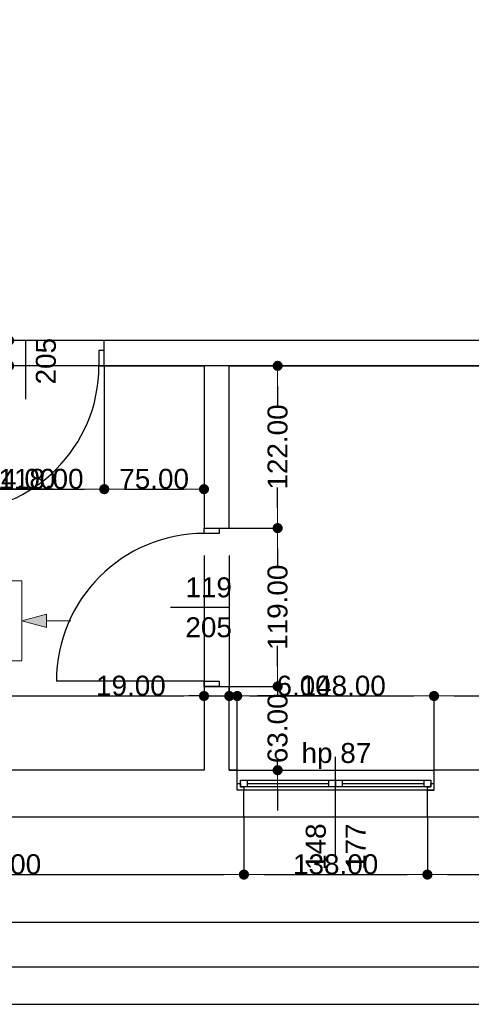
# Model space of a CAD drawing. Header units: millimetres. Extents: x -166872 to -65719, y 14266 to 44345.
# Tile 26 of 65: x -124714 to -121318, y 14639 to 22042. Entities that reach past the tile are written whole.
import ezdxf

# ---------------------------------------------------------------- set-up
doc = ezdxf.new("R2010")
doc.units = ezdxf.units.MM
doc.header["$MEASUREMENT"] = 0
doc.linetypes.add('Wipeout_Contour', pattern=[1000, 0, -1000])
for name, color, linetype in [('Drzwi', 7, 'Continuous'), ('Linia', 7, 'Continuous'), ('Obiekt', 7, 'Continuous'), ('Okno', 7, 'Continuous'), ('Strop', 7, 'Continuous'), ('Wymiary', 63, 'Continuous'), ('Ściana', 7, 'Continuous')]:
    doc.layers.add(name, color=color, linetype=linetype)
doc.styles.add('Arial', font='txt')
doc.dimstyles.new('GENERATED_STYLE__1', dxfattribs={"dimtxt": 150, "dimasz": 152, "dimexe": 0.18, "dimexo": 0, "dimgap": 0.09, "dimtad": 1, "dimtih": 1, "dimtoh": 1, "dimlfac": 0.1, "dimzin": 0, "dimdsep": 46, "dimtxsty": 'Arial', "dimblk": 'ARROWHEAD_11', "dimblk1": 'ARROWHEAD_11', "dimblk2": 'ARROWHEAD_11', "dimcen": 0.09, "dimclrd": 114, "dimclre": 114, "dimclrt": 114, "dimazin": 0, "dimtfac": 1, "dimtdec": 4, "dimtmove": 0, "dimatfit": 3, "dimfxl": 1, "dimtolj": 1, "dimtzin": 0, "dimarcsym": 0})
doc.dimstyles.new('GENERATED_STYLE__2', dxfattribs={"dimtxt": 150, "dimasz": 152, "dimexe": 0.18, "dimexo": 0, "dimgap": 0.09, "dimtad": 1, "dimlfac": 0.1, "dimzin": 0, "dimdsep": 46, "dimtxsty": 'Arial', "dimblk": 'ARROWHEAD_11', "dimblk1": 'ARROWHEAD_11', "dimblk2": 'ARROWHEAD_11', "dimcen": 0.09, "dimclrd": 114, "dimclre": 114, "dimclrt": 114, "dimazin": 0, "dimtfac": 1, "dimtdec": 4, "dimtmove": 0, "dimatfit": 3, "dimfxl": 1, "dimtolj": 1, "dimtzin": 0, "dimarcsym": 0})

# ---------------------------------------------------------------- blocks, each defined once
blk = doc.blocks.new('ARROWHEAD_11')
at = {"color": 0, "linetype": 'Continuous', "lineweight": 0}
blk.add_line((0, 0), (-1, 0), dxfattribs=at)
at = {"color": 0, "linetype": 'Continuous', "lineweight": 0, "const_width": 0.25, "flags": 128}
blk.add_lwpolyline([(-0.125, 0, 1), (0.125, 0, 1)], format="xyb", close=True, dxfattribs=at)
blk = doc.blocks.new('*D5634')
at = {"layer": 'Defpoints', "color": 0}
for p in [(-123328, 18014.3), (-123328, 16957.2), (-126668, 16399.3)]:
    blk.add_point(p, dxfattribs=at)
at = {"layer": 'Wymiary', "color": 114, "lineweight": -2}
for p, q in [((-123328, 18014.3), (-123328, 16957)), ((-126668, 16399.3), (-126668, 16957.4)), ((-126516, 16957.2), (-123480, 16957.2))]:
    blk.add_line(p, q, dxfattribs=at)
at = {"layer": 'Wymiary', "color": 114, "lineweight": -2, "xscale": 152, "yscale": 152, "zscale": 152, "rotation": 180}
blk.add_blockref('ARROWHEAD_11', (-126668, 16957.2), dxfattribs=at)
at = {"layer": 'Wymiary', "color": 114, "lineweight": -2, "xscale": 152, "yscale": 152, "zscale": 152}
blk.add_blockref('ARROWHEAD_11', (-123328, 16957.2), dxfattribs=at)
at = {"layer": 'Wymiary', "color": 114, "lineweight": 13, "insert": (-125111.8, 17033.9), "char_height": 150, "attachment_point": 5, "style": 'Arial'}
blk.add_mtext('\\A1;334.00', dxfattribs=at)
blk = doc.blocks.new('*D5635')
at = {"layer": 'Defpoints', "color": 0}
for p in [(-123328, 18014.3), (-123138, 18014.3), (-123138, 16957.2)]:
    blk.add_point(p, dxfattribs=at)
at = {"layer": 'Wymiary', "color": 114, "lineweight": -2}
for p, q in [((-123328, 18014.3), (-123328, 16957)), ((-123138, 18014.3), (-123138, 16957)), ((-124123.7, 16957.2), (-123632, 16957.2)), ((-123632, 16957.2), (-123480, 16957.2)), ((-123328, 16957.2), (-123138, 16957.2)), ((-122986, 16957.2), (-122834, 16957.2))]:
    blk.add_line(p, q, dxfattribs=at)
at = {"layer": 'Wymiary', "color": 114, "lineweight": -2, "xscale": 152, "yscale": 152, "zscale": 152}
blk.add_blockref('ARROWHEAD_11', (-123328, 16957.2), dxfattribs=at)
at = {"layer": 'Wymiary', "color": 114, "lineweight": -2, "xscale": 152, "yscale": 152, "zscale": 152, "rotation": 180}
blk.add_blockref('ARROWHEAD_11', (-123138, 16957.2), dxfattribs=at)
at = {"layer": 'Wymiary', "color": 114, "lineweight": 13, "insert": (-123877.9, 17033.9), "char_height": 150, "attachment_point": 5, "style": 'Arial'}
blk.add_mtext('\\A1;19.00', dxfattribs=at)
blk = doc.blocks.new('*D5636')
at = {"layer": 'Defpoints', "color": 0}
for p in [(-123138, 18014.3), (-123078, 16957.2), (-123078, 16399.3)]:
    blk.add_point(p, dxfattribs=at)
at = {"layer": 'Wymiary', "color": 114, "lineweight": -2}
for p, q in [((-123138, 18014.3), (-123138, 16957)), ((-123290, 16957.2), (-123442, 16957.2)), ((-123138, 16957.2), (-123078, 16957.2)), ((-123078, 16399.3), (-123078, 16957.4)), ((-122774, 16957.2), (-122926, 16957.2)), ((-122384, 16957.2), (-122774, 16957.2))]:
    blk.add_line(p, q, dxfattribs=at)
at = {"layer": 'Wymiary', "color": 114, "lineweight": -2, "xscale": 152, "yscale": 152, "zscale": 152}
blk.add_blockref('ARROWHEAD_11', (-123138, 16957.2), dxfattribs=at)
at = {"layer": 'Wymiary', "color": 114, "lineweight": -2, "xscale": 152, "yscale": 152, "zscale": 152, "rotation": 180}
blk.add_blockref('ARROWHEAD_11', (-123078, 16957.2), dxfattribs=at)
at = {"layer": 'Wymiary', "color": 114, "lineweight": 13, "insert": (-122579, 17033.9), "char_height": 150, "attachment_point": 5, "style": 'Arial'}
blk.add_mtext('\\A1;6.00', dxfattribs=at)
blk = doc.blocks.new('*D5637')
at = {"layer": 'Defpoints', "color": 0}
for p in [(-121598, 16957.2), (-123078, 16399.3), (-121598, 16399.3)]:
    blk.add_point(p, dxfattribs=at)
at = {"layer": 'Wymiary', "color": 114, "lineweight": -2}
for p, q in [((-123078, 16399.3), (-123078, 16957.4)), ((-122926, 16957.2), (-121750, 16957.2)), ((-121598, 16399.3), (-121598, 16957.4))]:
    blk.add_line(p, q, dxfattribs=at)
at = {"layer": 'Wymiary', "color": 114, "lineweight": -2, "xscale": 152, "yscale": 152, "zscale": 152, "rotation": 180}
blk.add_blockref('ARROWHEAD_11', (-123078, 16957.2), dxfattribs=at)
at = {"layer": 'Wymiary', "color": 114, "lineweight": -2, "xscale": 152, "yscale": 152, "zscale": 152}
blk.add_blockref('ARROWHEAD_11', (-121598, 16957.2), dxfattribs=at)
at = {"layer": 'Wymiary', "color": 114, "lineweight": 13, "insert": (-122281.1, 17033.9), "char_height": 150, "attachment_point": 5, "style": 'Arial'}
blk.add_mtext('\\A1;148.00', dxfattribs=at)
blk = doc.blocks.new('*D5638')
at = {"layer": 'Defpoints', "color": 0}
for p in [(-118708, 16957.2), (-118708, 16559.3), (-121598, 16399.3)]:
    blk.add_point(p, dxfattribs=at)
at = {"layer": 'Wymiary', "color": 114, "lineweight": -2}
for p, q in [((-121598, 16399.3), (-121598, 16957.4)), ((-121446, 16957.2), (-118860, 16957.2)), ((-118708, 16559.3), (-118708, 16957.4))]:
    blk.add_line(p, q, dxfattribs=at)
at = {"layer": 'Wymiary', "color": 114, "lineweight": -2, "xscale": 152, "yscale": 152, "zscale": 152, "rotation": 180}
blk.add_blockref('ARROWHEAD_11', (-121598, 16957.2), dxfattribs=at)
at = {"layer": 'Wymiary', "color": 114, "lineweight": -2, "xscale": 152, "yscale": 152, "zscale": 152}
blk.add_blockref('ARROWHEAD_11', (-118708, 16957.2), dxfattribs=at)
at = {"layer": 'Wymiary', "color": 114, "lineweight": 13, "insert": (-120153, 17033.9), "char_height": 150, "attachment_point": 5, "style": 'Arial'}
blk.add_mtext('\\A1;289.00', dxfattribs=at)
blk = doc.blocks.new('*D6107')
at = {"layer": 'Defpoints', "color": 0}
for p in [(-124946.7, 19439.3), (-120608, 19439.3), (-123328, 16399.3)]:
    blk.add_point(p, dxfattribs=at)
at = {"layer": 'Wymiary', "color": 114, "lineweight": -2}
for p, q in [((-120608, 19439.3), (-124946.9, 19439.3)), ((-124946.7, 19287.3), (-124946.7, 18116.6)), ((-124946.7, 16551.3), (-124946.7, 17494.4)), ((-123328, 16399.3), (-124946.9, 16399.3))]:
    blk.add_line(p, q, dxfattribs=at)
at = {"layer": 'Wymiary', "color": 114, "lineweight": -2, "xscale": 152, "yscale": 152, "zscale": 152}
for p, rotation in [((-124946.7, 19439.3), 90), ((-124946.7, 16399.3), 270)]:
    blk.add_blockref('ARROWHEAD_11', p, dxfattribs=dict(at, rotation=rotation))
at = {"layer": 'Wymiary', "color": 114, "lineweight": 13, "insert": (-124946.7, 17805.5), "char_height": 150, "attachment_point": 5, "rotation": 90, "style": 'Arial'}
blk.add_mtext('\\A1;304.00', dxfattribs=at)
blk = doc.blocks.new('*D6108')
at = {"layer": 'Defpoints', "color": 0}
for p in [(-124793.4, 19629.3), (-120608, 19629.3), (-120608, 19439.3)]:
    blk.add_point(p, dxfattribs=at)
at = {"layer": 'Wymiary', "color": 114, "lineweight": -2}
for p, q in [((-124793.4, 19781.3), (-124793.4, 19933.3)), ((-120608, 19629.3), (-124793.5, 19629.3)), ((-124793.4, 19439.3), (-124793.4, 19629.3)), ((-120608, 19439.3), (-124793.5, 19439.3)), ((-124793.4, 19287.3), (-124870, 19135.3))]:
    blk.add_line(p, q, dxfattribs=at)
at = {"layer": 'Wymiary', "color": 114, "lineweight": -2, "xscale": 152, "yscale": 152, "zscale": 152}
for p, rotation in [((-124793.4, 19629.3), 270), ((-124793.4, 19439.3), 90)]:
    blk.add_blockref('ARROWHEAD_11', p, dxfattribs=dict(at, rotation=rotation))
at = {"layer": 'Wymiary', "color": 114, "lineweight": 13, "insert": (-124870, 19058.6), "char_height": 150, "attachment_point": 5, "rotation": 90, "style": 'Arial'}
blk.add_mtext('\\A1;19.00', dxfattribs=at)
blk = doc.blocks.new('*D6109')
at = {"layer": 'Defpoints', "color": 0}
for p in [(-125358, 26209.3), (-124946.7, 26209.3), (-120608, 19629.3)]:
    blk.add_point(p, dxfattribs=at)
at = {"layer": 'Wymiary', "color": 114, "lineweight": -2}
for p, q in [((-125358, 26209.3), (-124946.5, 26209.3)), ((-124946.7, 26057.3), (-124946.7, 23117.1)), ((-124946.7, 19781.3), (-124946.7, 22493.9)), ((-120608, 19629.3), (-124946.9, 19629.3))]:
    blk.add_line(p, q, dxfattribs=at)
at = {"layer": 'Wymiary', "color": 114, "lineweight": -2, "xscale": 152, "yscale": 152, "zscale": 152}
for p, rotation in [((-124946.7, 26209.3), 90), ((-124946.7, 19629.3), 270)]:
    blk.add_blockref('ARROWHEAD_11', p, dxfattribs=dict(at, rotation=rotation))
at = {"layer": 'Wymiary', "color": 114, "lineweight": 13, "insert": (-124946.7, 22805.5), "char_height": 150, "attachment_point": 5, "rotation": 90, "style": 'Arial'}
blk.add_mtext('\\A1;658.00', dxfattribs=at)
blk = doc.blocks.new('*D6136')
at = {"layer": 'Defpoints', "color": 0}
for p in [(-125398, 19439.3), (-125258, 19439.3), (-125258, 18512.2)]:
    blk.add_point(p, dxfattribs=at)
at = {"layer": 'Wymiary', "color": 114, "lineweight": -2}
for p, q in [((-125398, 19439.3), (-125398, 18512)), ((-125258, 19439.3), (-125258, 18512)), ((-125550, 18512.2), (-125702, 18512.2)), ((-125398, 18512.2), (-125258, 18512.2)), ((-124954, 18512.2), (-125106, 18512.2)), ((-124462.4, 18512.2), (-124954, 18512.2))]:
    blk.add_line(p, q, dxfattribs=at)
at = {"layer": 'Wymiary', "color": 114, "lineweight": -2, "xscale": 152, "yscale": 152, "zscale": 152}
blk.add_blockref('ARROWHEAD_11', (-125398, 18512.2), dxfattribs=at)
at = {"layer": 'Wymiary', "color": 114, "lineweight": -2, "xscale": 152, "yscale": 152, "zscale": 152, "rotation": 180}
blk.add_blockref('ARROWHEAD_11', (-125258, 18512.2), dxfattribs=at)
at = {"layer": 'Wymiary', "color": 114, "lineweight": 13, "insert": (-124708.2, 18588.9), "char_height": 150, "attachment_point": 5, "style": 'Arial'}
blk.add_mtext('\\A1;14.00', dxfattribs=at)
blk = doc.blocks.new('*D6137')
at = {"layer": 'Defpoints', "color": 0}
for p in [(-125258, 19439.3), (-124078, 19439.3), (-124078, 18512.2)]:
    blk.add_point(p, dxfattribs=at)
at = {"layer": 'Wymiary', "color": 114, "lineweight": -2}
for p, q in [((-125258, 19439.3), (-125258, 18512)), ((-124078, 19439.3), (-124078, 18512)), ((-125106, 18512.2), (-124230, 18512.2))]:
    blk.add_line(p, q, dxfattribs=at)
at = {"layer": 'Wymiary', "color": 114, "lineweight": -2, "xscale": 152, "yscale": 152, "zscale": 152, "rotation": 180}
blk.add_blockref('ARROWHEAD_11', (-125258, 18512.2), dxfattribs=at)
at = {"layer": 'Wymiary', "color": 114, "lineweight": -2, "xscale": 152, "yscale": 152, "zscale": 152}
blk.add_blockref('ARROWHEAD_11', (-124078, 18512.2), dxfattribs=at)
at = {"layer": 'Wymiary', "color": 114, "lineweight": 13, "insert": (-124554.2, 18588.9), "char_height": 150, "attachment_point": 5, "style": 'Arial'}
blk.add_mtext('\\A1;118.00', dxfattribs=at)
blk = doc.blocks.new('*D6138')
at = {"layer": 'Defpoints', "color": 0}
for p in [(-124078, 19439.3), (-123328, 19439.3), (-123328, 18512.2)]:
    blk.add_point(p, dxfattribs=at)
at = {"layer": 'Wymiary', "color": 114, "lineweight": -2}
for p, q in [((-124078, 19439.3), (-124078, 18512)), ((-123328, 19439.3), (-123328, 18512)), ((-123926, 18512.2), (-123480, 18512.2))]:
    blk.add_line(p, q, dxfattribs=at)
at = {"layer": 'Wymiary', "color": 114, "lineweight": -2, "xscale": 152, "yscale": 152, "zscale": 152, "rotation": 180}
blk.add_blockref('ARROWHEAD_11', (-124078, 18512.2), dxfattribs=at)
at = {"layer": 'Wymiary', "color": 114, "lineweight": -2, "xscale": 152, "yscale": 152, "zscale": 152}
blk.add_blockref('ARROWHEAD_11', (-123328, 18512.2), dxfattribs=at)
at = {"layer": 'Wymiary', "color": 114, "lineweight": 13, "insert": (-123703, 18588.9), "char_height": 150, "attachment_point": 5, "style": 'Arial'}
blk.add_mtext('\\A1;75.00', dxfattribs=at)
blk = doc.blocks.new('*D6174')
at = {"layer": 'Defpoints', "color": 0}
for p in [(-123138, 17029.3), (-122774.2, 17029.3), (-123138, 16399.3)]:
    blk.add_point(p, dxfattribs=at)
at = {"layer": 'Wymiary', "color": 114, "lineweight": -2}
for p, q in [((-122774.2, 17181.3), (-122774.2, 17333.3)), ((-123138, 17029.3), (-122774.1, 17029.3)), ((-122774.2, 17029.3), (-122774.2, 16967.7)), ((-122774.2, 16399.3), (-122774.2, 16461)), ((-123138, 16399.3), (-122774.1, 16399.3)), ((-122774.2, 16247.3), (-122774.2, 16095.3))]:
    blk.add_line(p, q, dxfattribs=at)
at = {"layer": 'Wymiary', "color": 114, "lineweight": -2, "xscale": 152, "yscale": 152, "zscale": 152}
for p, rotation in [((-122774.2, 17029.3), 270), ((-122774.2, 16399.3), 90)]:
    blk.add_blockref('ARROWHEAD_11', p, dxfattribs=dict(at, rotation=rotation))
at = {"layer": 'Wymiary', "color": 114, "lineweight": 13, "insert": (-122774.2, 16714.3), "char_height": 150, "attachment_point": 5, "rotation": 90, "style": 'Arial'}
blk.add_mtext('\\A1;63.00', dxfattribs=at)
blk = doc.blocks.new('*D6175')
at = {"layer": 'Defpoints', "color": 0}
for p in [(-123138, 18219.3), (-122774.2, 18219.3), (-123138, 17029.3)]:
    blk.add_point(p, dxfattribs=at)
at = {"layer": 'Wymiary', "color": 114, "lineweight": -2}
for p, q in [((-123138, 18219.3), (-122774.1, 18219.3)), ((-122774.2, 18067.3), (-122774.2, 17928.5)), ((-122774.2, 17181.3), (-122774.2, 17320.2)), ((-123138, 17029.3), (-122774.1, 17029.3))]:
    blk.add_line(p, q, dxfattribs=at)
at = {"layer": 'Wymiary', "color": 114, "lineweight": -2, "xscale": 152, "yscale": 152, "zscale": 152}
for p, rotation in [((-122774.2, 18219.3), 90), ((-122774.2, 17029.3), 270)]:
    blk.add_blockref('ARROWHEAD_11', p, dxfattribs=dict(at, rotation=rotation))
at = {"layer": 'Wymiary', "color": 114, "lineweight": 13, "insert": (-122774.2, 17624.3), "char_height": 150, "attachment_point": 5, "rotation": 90, "style": 'Arial'}
blk.add_mtext('\\A1;119.00', dxfattribs=at)
blk = doc.blocks.new('*D6176')
at = {"layer": 'Defpoints', "color": 0}
for p in [(-123138, 19439.3), (-122774.2, 19439.3), (-123138, 18219.3)]:
    blk.add_point(p, dxfattribs=at)
at = {"layer": 'Wymiary', "color": 114, "lineweight": -2}
for p, q in [((-123138, 19439.3), (-122774.1, 19439.3)), ((-122774.2, 19287.3), (-122774.2, 19133.5)), ((-122774.2, 18371.3), (-122774.2, 18525.2)), ((-123138, 18219.3), (-122774.1, 18219.3))]:
    blk.add_line(p, q, dxfattribs=at)
at = {"layer": 'Wymiary', "color": 114, "lineweight": -2, "xscale": 152, "yscale": 152, "zscale": 152}
for p, rotation in [((-122774.2, 19439.3), 90), ((-122774.2, 18219.3), 270)]:
    blk.add_blockref('ARROWHEAD_11', p, dxfattribs=dict(at, rotation=rotation))
at = {"layer": 'Wymiary', "color": 114, "lineweight": 13, "insert": (-122774.2, 18829.3), "char_height": 150, "attachment_point": 5, "rotation": 90, "style": 'Arial'}
blk.add_mtext('\\A1;122.00', dxfattribs=at)
blk = doc.blocks.new('*D6233')
at = {"layer": 'Defpoints', "color": 0}
for p in [(-126718, 16049.3), (-123028, 16049.3), (-123028, 15614.7)]:
    blk.add_point(p, dxfattribs=at)
at = {"layer": 'Wymiary', "color": 114, "lineweight": -2}
for p, q in [((-126718, 16049.3), (-126718, 15614.5)), ((-123028, 16049.3), (-123028, 15614.5)), ((-126566, 15614.7), (-123180, 15614.7))]:
    blk.add_line(p, q, dxfattribs=at)
at = {"layer": 'Wymiary', "color": 114, "lineweight": -2, "xscale": 152, "yscale": 152, "zscale": 152, "rotation": 180}
blk.add_blockref('ARROWHEAD_11', (-126718, 15614.7), dxfattribs=at)
at = {"layer": 'Wymiary', "color": 114, "lineweight": -2, "xscale": 152, "yscale": 152, "zscale": 152}
blk.add_blockref('ARROWHEAD_11', (-123028, 15614.7), dxfattribs=at)
at = {"layer": 'Wymiary', "color": 114, "lineweight": 13, "insert": (-124873, 15691.4), "char_height": 150, "attachment_point": 5, "style": 'Arial'}
blk.add_mtext('\\A1;369.00', dxfattribs=at)
blk = doc.blocks.new('*D6234')
at = {"layer": 'Defpoints', "color": 0}
for p in [(-123028, 16049.3), (-121648, 16049.3), (-121648, 15614.7)]:
    blk.add_point(p, dxfattribs=at)
at = {"layer": 'Wymiary', "color": 114, "lineweight": -2}
for p, q in [((-123028, 16049.3), (-123028, 15614.5)), ((-121648, 16049.3), (-121648, 15614.5)), ((-122876, 15614.7), (-121800, 15614.7))]:
    blk.add_line(p, q, dxfattribs=at)
at = {"layer": 'Wymiary', "color": 114, "lineweight": -2, "xscale": 152, "yscale": 152, "zscale": 152, "rotation": 180}
blk.add_blockref('ARROWHEAD_11', (-123028, 15614.7), dxfattribs=at)
at = {"layer": 'Wymiary', "color": 114, "lineweight": -2, "xscale": 152, "yscale": 152, "zscale": 152}
blk.add_blockref('ARROWHEAD_11', (-121648, 15614.7), dxfattribs=at)
at = {"layer": 'Wymiary', "color": 114, "lineweight": 13, "insert": (-122338, 15691.4), "char_height": 150, "attachment_point": 5, "style": 'Arial'}
blk.add_mtext('\\A1;138.00', dxfattribs=at)
blk = doc.blocks.new('*D6235')
at = {"layer": 'Defpoints', "color": 0}
for p in [(-121648, 16049.3), (-118068, 16049.3), (-118068, 15614.7)]:
    blk.add_point(p, dxfattribs=at)
at = {"layer": 'Wymiary', "color": 114, "lineweight": -2}
for p, q in [((-121648, 16049.3), (-121648, 15614.5)), ((-118068, 16049.3), (-118068, 15614.5)), ((-121496, 15614.7), (-118220, 15614.7))]:
    blk.add_line(p, q, dxfattribs=at)
at = {"layer": 'Wymiary', "color": 114, "lineweight": -2, "xscale": 152, "yscale": 152, "zscale": 152, "rotation": 180}
blk.add_blockref('ARROWHEAD_11', (-121648, 15614.7), dxfattribs=at)
at = {"layer": 'Wymiary', "color": 114, "lineweight": -2, "xscale": 152, "yscale": 152, "zscale": 152}
blk.add_blockref('ARROWHEAD_11', (-118068, 15614.7), dxfattribs=at)
at = {"layer": 'Wymiary', "color": 114, "lineweight": 13, "insert": (-119858, 15691.4), "char_height": 150, "attachment_point": 5, "style": 'Arial'}
blk.add_mtext('\\A1;358.00', dxfattribs=at)
blk = doc.blocks.new('*D6253')
at = {"layer": 'Defpoints', "color": 0}
for p in [(-67558, 20909.2), (-67558, 15257.7), (-140258, 14639.3)]:
    blk.add_point(p, dxfattribs=at)
at = {"layer": 'Wymiary', "color": 114, "lineweight": -2}
for p, q in [((-67558, 20909.2), (-67558, 15257.6)), ((-140258, 14639.3), (-140258, 15257.9)), ((-140106, 15257.7), (-67710, 15257.7))]:
    blk.add_line(p, q, dxfattribs=at)
at = {"layer": 'Wymiary', "color": 114, "lineweight": -2, "xscale": 152, "yscale": 152, "zscale": 152, "rotation": 180}
blk.add_blockref('ARROWHEAD_11', (-140258, 15257.7), dxfattribs=at)
at = {"layer": 'Wymiary', "color": 114, "lineweight": -2, "xscale": 152, "yscale": 152, "zscale": 152}
blk.add_blockref('ARROWHEAD_11', (-67558, 15257.7), dxfattribs=at)
at = {"layer": 'Wymiary', "color": 114, "lineweight": 13, "insert": (-103908, 15334.4), "char_height": 150, "attachment_point": 5, "style": 'Arial'}
blk.add_mtext('\\A1;7270.01', dxfattribs=at)

msp = doc.modelspace()

# ---------------------------------------------------------------- hatches: boundary and pattern name
at = {"layer": 'Linia', "linetype": 'Continuous', "lineweight": 13}
msp.add_hatch(color=256, dxfattribs=at).paths.add_polyline_path([(-124698.913, 17522.563), (-124512.311, 17472.563), (-124512.311, 17572.563)])

# ---------------------------------------------------------------- linework, layer by layer
at = {"layer": 'Drzwi'}
for p, q in [((-124078.019, 19554.32), (-124118.019, 19554.32)), ((-124118.019, 19554.32), (-124118.019, 19439.32)), ((-124078.019, 19439.32), (-124078.019, 19554.32)), ((-124078.019, 19439.32), (-124078.019, 19554.32)), ((-124118.019, 19439.32), (-124078.019, 19439.32)), ((-123328.019, 18179.32), (-123328.019, 18219.32)), ((-123328.019, 18219.32), (-123213.019, 18219.32)), ((-123328.019, 18219.32), (-123213.019, 18219.32)), ((-123213.019, 18219.32), (-123213.019, 18179.32)), ((-123213.019, 18179.32), (-123328.019, 18179.32)), ((-123328.019, 17069.32), (-124438.019, 17069.32)), ((-123328.019, 17029.32), (-123328.019, 17069.32)), ((-123328.019, 17069.32), (-123213.019, 17069.32)), ((-123213.019, 17029.32), (-123328.019, 17029.32)), ((-123328.019, 17029.32), (-123213.019, 17029.32)), ((-123213.019, 17069.32), (-123213.019, 17029.32))]:
    msp.add_line(p, q, dxfattribs=at)
for centre, radius, start, end in [((-125218.019, 19439.32), 1100, 270, 0), ((-123328.019, 17069.32), 1110, 90, 180)]:
    msp.add_arc(centre, radius, start, end, dxfattribs=at)
at = {"layer": 'Linia', "lineweight": 13}
for p, q in [((-124698.913, 17822.163), (-125298.913, 17822.163)), ((-124698.913, 17222.963), (-124698.913, 17822.163)), ((-124698.913, 17522.563), (-124512.311, 17572.563)), ((-124512.311, 17572.563), (-124512.311, 17472.563)), ((-124698.913, 17522.563), (-124512.311, 17472.563)), ((-124328.538, 17522.563), (-124512.311, 17522.563)), ((-125298.913, 17222.163), (-124698.913, 17222.163))]:
    msp.add_line(p, q, dxfattribs=at)
at = {"layer": 'Obiekt'}
for p, q in [((-124668.019, 19187.942), (-124668.019, 19629.32)), ((-123579.397, 17624.32), (-123138.019, 17624.32)), ((-122338.019, 15749.32), (-122338.019, 16499.32))]:
    msp.add_line(p, q, dxfattribs=at)
at = {"layer": 'Okno'}
for p, q in [((-123078.019, 16399.32), (-121598.019, 16399.32)), ((-123078.019, 16299.32), (-123053.019, 16299.32)), ((-123078.019, 16249.32), (-123078.019, 16299.32)), ((-123053.019, 16324.32), (-123003.019, 16324.32)), ((-123053.019, 16274.32), (-123053.019, 16324.32)), ((-123053.019, 16299.32), (-123053.019, 16274.32)), ((-123003.019, 16324.32), (-122388.019, 16324.32)), ((-123003.019, 16324.32), (-123003.019, 16274.32)), ((-123003.019, 16324.32), (-122388.019, 16324.32)), ((-123003.019, 16299.32), (-122388.019, 16299.32)), ((-122388.019, 16274.32), (-122388.019, 16324.32)), ((-122388.019, 16324.32), (-122338.019, 16324.32)), ((-122338.019, 16324.32), (-122338.019, 16274.32)), ((-122338.019, 16324.32), (-122288.019, 16324.32)), ((-122338.019, 16274.32), (-122338.019, 16324.32)), ((-122288.019, 16324.32), (-121673.019, 16324.32)), ((-122288.019, 16324.32), (-122288.019, 16274.32)), ((-122288.019, 16324.32), (-121673.019, 16324.32)), ((-122288.019, 16299.32), (-121673.019, 16299.32)), ((-121673.019, 16274.32), (-121673.019, 16324.32)), ((-121673.019, 16324.32), (-121623.019, 16324.32)), ((-121623.019, 16324.32), (-121623.019, 16274.32)), ((-121623.019, 16274.32), (-121623.019, 16299.32)), ((-121623.019, 16299.32), (-121598.019, 16299.32)), ((-121598.019, 16249.32), (-121598.019, 16299.32)), ((-123028.019, 16249.32), (-123078.019, 16249.32)), ((-123028.019, 16249.32), (-123078.019, 16249.32)), ((-123053.019, 16274.32), (-123028.019, 16274.32)), ((-123003.019, 16274.32), (-123053.019, 16274.32)), ((-123028.019, 16274.32), (-123028.019, 16249.32)), ((-122338.019, 16249.32), (-123028.019, 16249.32)), ((-122388.019, 16274.32), (-123003.019, 16274.32)), ((-122338.019, 16274.32), (-122388.019, 16274.32)), ((-122288.019, 16274.32), (-122338.019, 16274.32)), ((-121648.019, 16249.32), (-122338.019, 16249.32)), ((-121673.019, 16274.32), (-122288.019, 16274.32)), ((-121623.019, 16274.32), (-121673.019, 16274.32)), ((-121648.019, 16249.32), (-121648.019, 16274.32)), ((-121648.019, 16274.32), (-121623.019, 16274.32)), ((-121598.019, 16249.32), (-121648.019, 16249.32)), ((-121648.019, 16249.32), (-121598.019, 16249.32)), ((-123028.019, 16049.32), (-121648.019, 16049.32))]:
    msp.add_line(p, q, dxfattribs=at)
at = {"layer": 'Strop', "flags": 128}
msp.add_lwpolyline([(-96528.019, 14639.32), (-140258.019, 14639.32), (-141547.974, 14639.32), (-141547.974, 16204.96), (-158346.468, 31536.991), (-159768.887, 29978.522), (-165456.021, 35169.185), (-162779.93, 38101.664), (-160850.538, 36340.703), (-154498.018, 36340.703), (-154498.018, 42361.953, -0.00002607), (-154486.563, 42364.139, -0.04841545), (-132966.516, 44343.261, -0.0060186), (-130274.231, 44297.262), (-126000.282, 44095.254, -0.00045657), (-125806.601, 44084.047, -0.01791801), (-118229.318, 43365.515, -0.00776908), (-114963.359, 42885.553), (-114963.364, 42885.522, -0.034913), (-97147.904, 38702.246, -0.03139835)], format="xyb", dxfattribs=at)
at = {"layer": 'Ściana'}
for p, q in [((-124078.019, 19554.32), (-124078.019, 19629.32)), ((-124078.019, 19439.32), (-124078.019, 19554.32)), ((-123328.019, 18219.32), (-123213.019, 18219.32)), ((-123213.019, 18219.32), (-123138.019, 18219.32)), ((-123328.019, 17029.32), (-123213.019, 17029.32)), ((-123213.019, 17029.32), (-123138.019, 17029.32)), ((-123078.019, 16299.32), (-123078.019, 16399.32)), ((-121598.019, 16299.32), (-121598.019, 16399.32)), ((-123078.019, 16249.32), (-123078.019, 16299.32)), ((-121598.019, 16249.32), (-121598.019, 16299.32)), ((-123028.019, 16249.32), (-123078.019, 16249.32)), ((-123028.019, 16049.32), (-123028.019, 16249.32)), ((-121648.019, 16049.32), (-121648.019, 16249.32)), ((-121648.019, 16249.32), (-121598.019, 16249.32))]:
    msp.add_line(p, q, dxfattribs=at)
at = {"layer": 'Ściana', "flags": 128}
for points in [[(-118798.019, 19629.32), (-124078.019, 19629.32)], [(-124078.019, 19439.32), (-123328.019, 19439.32)], [(-123328.019, 19439.32), (-123328.019, 18219.32)], [(-123138.019, 18219.32), (-123138.019, 19439.32)], [(-123138.019, 19439.32), (-118778.019, 19439.32)], [(-123328.019, 17029.32), (-123328.019, 16399.32)], [(-123138.019, 16399.32), (-123138.019, 17029.32)], [(-123328.019, 16399.32), (-126668.019, 16399.32)], [(-123078.019, 16399.32), (-123138.019, 16399.32)], [(-118708.019, 16399.32), (-121598.019, 16399.32)], [(-126718.019, 16049.32), (-123028.019, 16049.32)], [(-121648.019, 16049.32), (-118068.019, 16049.32)]]:
    msp.add_lwpolyline(points, dxfattribs=at)

# ---------------------------------------------------------------- texts
at = {"layer": 'Obiekt', "char_height": 150, "attachment_point": 7, "rotation": 90, "style": 'Arial'}
for s, insert in [('\\A1;{\\fArial|b0|i0|c238|p38;205}', (-124440.55, 19299.494)), ('\\A1;{\\fArial|b0|i0|c238|p38;148}', (-122410.55, 15649.32)), ('\\A1;{\\fArial|b0|i0|c238|p38;177}', (-122113.019, 15649.32))]:
    msp.add_mtext(s, dxfattribs=dict(at, insert=insert))
at = {"layer": 'Obiekt', "char_height": 150, "attachment_point": 7, "style": 'Arial'}
for s, insert in [('\\A1;{\\fArial|b0|i0|c238|p38;119}', (-123467.845, 17696.852)), ('\\A1;{\\fArial|b0|i0|c238|p38;205}', (-123467.845, 17396.852)), ('\\A1;{\\fArial|b0|i0|c238|p38;hp 87}', (-122594.476, 16408.486))]:
    msp.add_mtext(s, dxfattribs=dict(at, insert=insert))

# ---------------------------------------------------------------- dimensions: what is measured, and where the dimension line sits
at = {"layer": 'Wymiary', "lineweight": 13}
for base, p1, p2, picture, middle in [((-124946.721, 26209.32), (-120608.019, 19629.32), (-125358.019, 26209.32), '*D6109', (-124946.721, 22805.491)), ((-124793.369, 19629.32), (-120608.019, 19439.32), (-120608.019, 19629.32), '*D6108', (-124870.045, 19058.644)), ((-124946.721, 19439.32), (-123328.019, 16399.32), (-120608.019, 19439.32), '*D6107', (-124946.721, 17805.491)), ((-122774.25, 19439.32), (-123138.019, 18219.32), (-123138.019, 19439.32), '*D6176', (-122774.25, 18829.32)), ((-122774.25, 18219.32), (-123138.019, 17029.32), (-123138.019, 18219.32), '*D6175', (-122774.25, 17624.32)), ((-122774.25, 17029.32), (-123138.019, 16399.32), (-123138.019, 17029.32), '*D6174', (-122774.25, 16714.32))]:
    dim = msp.add_linear_dim(base=base, p1=p1, p2=p2, angle=90, dimstyle='GENERATED_STYLE__2', dxfattribs=at)
    dim.commit()
    dim.dimension.update_dxf_attribs({"geometry": picture, "text_midpoint": middle, "dimtype": 128, "text_rotation": 90})
for base, p1, p2, picture, middle in [((-125258.019, 18512.175), (-125398.019, 19439.32), (-125258.019, 19439.32), '*D6136', (-124708.158, 18512.175)), ((-124078.019, 18512.175), (-125258.019, 19439.32), (-124078.019, 19439.32), '*D6137', (-124554.19, 18512.175)), ((-123328.019, 18512.175), (-124078.019, 19439.32), (-123328.019, 19439.32), '*D6138', (-123703.019, 18512.175)), ((-123328.019, 16957.188), (-126668.019, 16399.32), (-123328.019, 18014.32), '*D5634', (-125111.848, 16957.188)), ((-123138.019, 16957.188), (-123328.019, 18014.32), (-123138.019, 18014.32), '*D5635', (-123877.88, 16957.188)), ((-123078.019, 16957.188), (-123138.019, 18014.32), (-123078.019, 16399.32), '*D5636', (-122578.959, 16957.188)), ((-121598.019, 16957.188), (-123078.019, 16399.32), (-121598.019, 16399.32), '*D5637', (-122281.104, 16957.188)), ((-118708.019, 16957.188), (-121598.019, 16399.32), (-118708.019, 16559.32), '*D5638', (-120153.019, 16957.188)), ((-123028.019, 15614.705), (-126718.019, 16049.32), (-123028.019, 16049.32), '*D6233', (-124873.019, 15614.705)), ((-121648.019, 15614.705), (-123028.019, 16049.32), (-121648.019, 16049.32), '*D6234', (-122338.019, 15614.705)), ((-118068.019, 15614.705), (-121648.019, 16049.32), (-118068.019, 16049.32), '*D6235', (-119858.019, 15614.705))]:
    dim = msp.add_linear_dim(base=base, p1=p1, p2=p2, dimstyle='GENERATED_STYLE__1', dxfattribs=at)
    dim.commit()
    dim.dimension.update_dxf_attribs({"geometry": picture, "text_midpoint": middle, "dimtype": 128})

# ---------------------------------------------------------------- next in the draw order: wipeouts: each hides what was drawn before it
at = {"linetype": 'Wipeout_Contour', "lineweight": 0, "ltscale": 477383.047514}
msp.add_wipeout([(-96878.019, 14919.32), (-139918.019, 14919.32), (-140258.019, 14639.32), (-96528.019, 14639.32)], dxfattribs=at).dxf.layer = 'Ściana'

# ---------------------------------------------------------------- next in the draw order: linework, layer by layer
at = {"layer": 'Ściana', "flags": 128}
for points in [[(-96878.019, 14919.32), (-140258.019, 14919.32)], [(-140258.019, 14639.32), (-96528.019, 14639.32)]]:
    msp.add_lwpolyline(points, dxfattribs=at)

# ---------------------------------------------------------------- next in the draw order: dimensions: what is measured, and where the dimension line sits
at = {"layer": 'Wymiary', "lineweight": 13}
dim = msp.add_linear_dim(base=(-67557.968, 15257.749), p1=(-140258.019, 14639.32), p2=(-67557.968, 20909.241), dimstyle='GENERATED_STYLE__1', dxfattribs=at)
dim.commit()
dim.dimension.update_dxf_attribs({"geometry": '*D6253', "text_midpoint": (-103907.994, 15257.749), "dimtype": 128})

doc.saveas('drawing.dxf')
